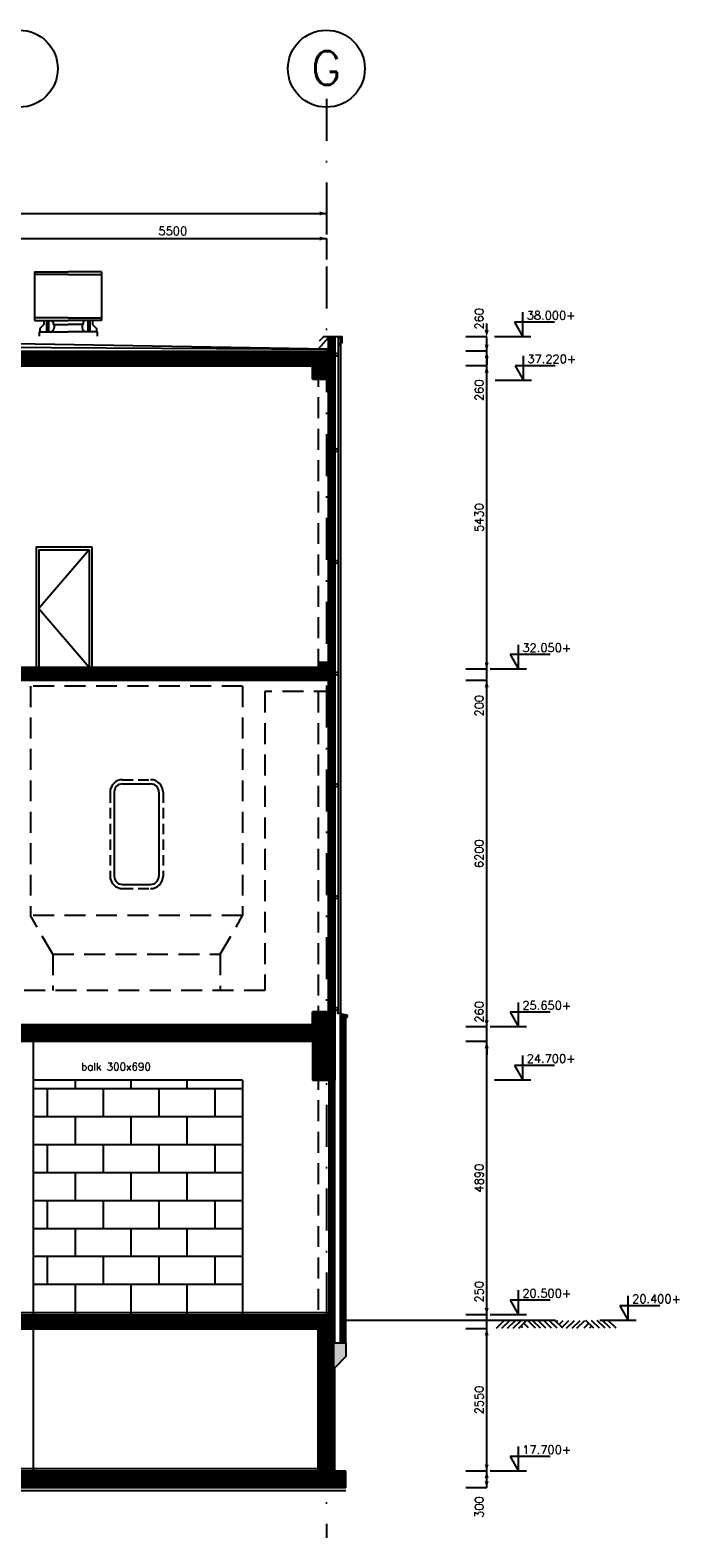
# Model space of a CAD drawing. Extents: x 0 to 118900, y 0 to 84100.
# Tile 26 of 40: x 64822 to 76333, y 21364 to 48343. Entities that reach past the tile are written whole.
import ezdxf
from ezdxf.enums import TextEntityAlignment as Align

# ---------------------------------------------------------------- set-up
doc = ezdxf.new("R2010")
doc.units = 0
doc.header["$LTSCALE"] = 60
doc.header["$MEASUREMENT"] = 0
for name, pattern in [('DASHDOT', [25, 12.5, -6.25, 0, -6.25]), ('HIDDEN', [9.375, 6.25, -3.125]), ('HIDDEN2', [4.6875, 3.125, -1.5625])]:
    doc.linetypes.add(name, pattern=pattern)
doc.layers.get('0').update_dxf_attribs({"linetype": 'CONTINUOUS'})
for name, color, linetype in [('ARCERING', 4, 'CONTINUOUS'), ('BETON', 8, 'CONTINUOUS'), ('CONSTR50', 1, 'CONTINUOUS'), ('HGTMAAT15', 3, 'CONTINUOUS'), ('LAAG18', 3, 'CONTINUOUS'), ('LAAG25', 4, 'CONTINUOUS'), ('LAAG35', 7, 'CONTINUOUS'), ('LAAG50', 1, 'CONTINUOUS'), ('MAAT15', 3, 'CONTINUOUS'), ('MAAT20', 4, 'CONTINUOUS'), ('ME-AFZ-LUCHTSTR', 8, 'CONTINUOUS'), ('ONDERGROND', 8, 'CONTINUOUS'), ('STRAMIEN', 3, 'DASHDOT'), ('TXT15', 3, 'CONTINUOUS')]:
    doc.layers.add(name, color=color, linetype=linetype)
doc.styles.add('ROMANS', font='romans')
doc.styles.get("Standard").update_dxf_attribs({"font": 'simplex'})

# ---------------------------------------------------------------- blocks, each defined once
blk = doc.blocks.new('2MAAIVEL')
at = {"linetype": 'Continuous'}
for points in [[(0, 0), (1.41, 1.41)], [(1, 0), (2.41, 1.41)], [(2, 0), (3.41, 1.41)], [(3, 0), (4.41, 1.41)], [(4, 0), (5.41, 1.41)], [(4.7, 0.08), (4.47, 0.31)], [(5.75, 0.08), (4.85, 0.98)], [(7.02, 0), (5.61, 1.41)], [(7.88, 0), (6.47, 1.41)], [(8.88, 0), (7.47, 1.41)], [(9.88, 0), (8.47, 1.41)], [(10.88, 0), (9.47, 1.41)], [(11.88, 0), (10.47, 1.41)], [(10.72, 1.16), (10.98, 1.41)], [(11.22, 0.66), (11.98, 1.41)], [(11.72, 0.16), (12.98, 1.41)], [(12.56, 0), (13.98, 1.41)], [(13.56, 0), (14.98, 1.41)], [(14.43, 0), (15.84, 1.41)], [(15.7, 0.08), (16.6, 0.98)], [(17.45, 0), (16.03, 1.41)], [(16.75, 0.08), (16.97, 0.31)], [(18.45, 0), (17.03, 1.41)], [(19.45, 0), (18.03, 1.41)], [(20.45, 0), (19.03, 1.41)], [(21.45, 0), (20.03, 1.41)]]:
    blk.add_lwpolyline(points, dxfattribs=at)
blk = doc.blocks.new('ZUHMAAT1')
at = {"layer": 'MAAT20'}
for p, q in [((4.31, 0), (4.31, 2.93)), ((5.26, 0), (0.92, 0)), ((3.3, 1.75), (4.31, 0)), ((8.1, 1.75), (3.3, 1.75))]:
    blk.add_line(p, q, dxfattribs=at)
blk = doc.blocks.new('ZUDIMTUS')
at = {"color": 3}
blk.add_solid([(0, 0), (-800, -240), (-800, 240)], dxfattribs=at)
blk = doc.blocks.new('ZUDIMEND')
blk.add_line((-800, 0), (-1600, 0))
at = {"color": 3}
blk.add_solid([(0, 0), (-800, -240), (-800, 240)], dxfattribs=at)
blk = doc.blocks.new('*X35')
at = {"color": 0}
for p, q in [((48328, 30255), (48518, 30446)), ((48328, 30368), (48406, 30446)), ((48431, 30246), (48631, 30446)), ((48543, 30246), (48743, 30446)), ((48655, 30246), (48855, 30446)), ((48767, 30246), (48967, 30446)), ((48880, 30246), (49080, 30446)), ((48992, 30246), (49192, 30446)), ((49104, 30246), (49304, 30446)), ((49216, 30246), (49416, 30446)), ((49329, 30246), (49529, 30446)), ((49441, 30246), (49641, 30446)), ((49553, 30246), (49753, 30446)), ((49665, 30246), (49865, 30446)), ((49778, 30246), (49978, 30446)), ((49890, 30246), (50090, 30446)), ((50002, 30246), (50202, 30446)), ((50114, 30246), (50314, 30446)), ((50227, 30246), (50427, 30446)), ((50339, 30246), (50539, 30446)), ((50451, 30246), (50651, 30446)), ((50563, 30246), (50763, 30446)), ((50676, 30246), (50876, 30446)), ((50788, 30246), (50988, 30446)), ((50900, 30246), (51100, 30446)), ((51012, 30246), (51212, 30446)), ((51125, 30246), (51325, 30446)), ((51237, 30246), (51437, 30446)), ((51349, 30246), (51549, 30446)), ((51461, 30246), (51661, 30446)), ((51574, 30246), (51774, 30446)), ((51686, 30246), (51886, 30446)), ((51798, 30246), (51998, 30446)), ((51910, 30246), (52110, 30446)), ((52023, 30246), (52223, 30446)), ((52135, 30246), (52335, 30446)), ((52247, 30246), (52447, 30446)), ((52359, 30246), (52559, 30446)), ((52472, 30246), (52672, 30446)), ((52584, 30246), (52784, 30446)), ((52696, 30246), (52896, 30446)), ((52808, 30246), (53008, 30446)), ((52921, 30246), (53121, 30446)), ((53033, 30246), (53233, 30446)), ((53145, 30246), (53345, 30446)), ((53257, 30246), (53457, 30446)), ((53370, 30246), (53570, 30446)), ((53482, 30246), (53682, 30446)), ((53594, 30246), (53794, 30446)), ((53706, 30246), (53906, 30446)), ((53819, 30246), (54019, 30446)), ((53931, 30246), (54131, 30446)), ((54043, 30246), (54243, 30446)), ((54155, 30246), (54355, 30446)), ((54268, 30246), (54468, 30446)), ((54380, 30246), (54580, 30446)), ((54492, 30246), (54692, 30446)), ((54604, 30246), (54804, 30446)), ((54717, 30246), (54917, 30446)), ((54829, 30246), (55029, 30446)), ((54941, 30246), (55141, 30446)), ((55054, 30246), (55254, 30446)), ((55166, 30246), (55366, 30446)), ((55278, 30246), (55478, 30446)), ((55390, 30246), (55590, 30446)), ((55503, 30246), (55703, 30446)), ((55615, 30246), (55815, 30446)), ((55727, 30246), (55927, 30446)), ((55839, 30246), (56039, 30446)), ((55952, 30246), (56152, 30446)), ((56064, 30246), (56264, 30446)), ((56176, 30246), (56376, 30446)), ((56288, 30246), (56488, 30446)), ((56401, 30246), (56601, 30446)), ((56513, 30246), (56713, 30446)), ((56625, 30246), (56825, 30446)), ((56737, 30246), (56937, 30446)), ((56850, 30246), (57050, 30446)), ((56962, 30246), (57162, 30446)), ((57074, 30246), (57274, 30446)), ((57186, 30246), (57386, 30446)), ((57299, 30246), (57499, 30446)), ((57411, 30246), (57611, 30446)), ((57523, 30246), (57723, 30446)), ((57635, 30246), (57835, 30446)), ((57748, 30246), (57948, 30446)), ((57860, 30246), (58060, 30446)), ((57972, 30246), (58172, 30446)), ((58084, 30246), (58284, 30446)), ((58197, 30246), (58397, 30446)), ((58309, 30246), (58509, 30446)), ((58421, 30246), (58621, 30446)), ((58533, 30246), (58733, 30446)), ((58646, 30246), (58846, 30446)), ((58758, 30246), (58958, 30446)), ((58870, 30246), (59070, 30446)), ((58982, 30246), (59182, 30446)), ((59095, 30246), (59295, 30446)), ((59207, 30246), (59407, 30446)), ((59319, 30246), (59519, 30446)), ((59431, 30246), (59631, 30446)), ((59544, 30246), (59744, 30446)), ((59656, 30246), (59856, 30446)), ((59768, 30246), (59968, 30446)), ((59880, 30246), (60080, 30446)), ((59993, 30246), (60193, 30446)), ((60105, 30246), (60305, 30446)), ((60217, 30246), (60417, 30446)), ((60329, 30246), (60529, 30446)), ((60442, 30246), (60642, 30446)), ((60554, 30246), (60754, 30446)), ((60666, 30246), (60866, 30446)), ((60778, 30246), (60978, 30446)), ((60891, 30246), (61091, 30446)), ((61003, 30246), (61203, 30446)), ((61115, 30246), (61315, 30446)), ((61227, 30246), (61427, 30446)), ((61340, 30246), (61540, 30446)), ((61452, 30246), (61652, 30446)), ((61564, 30246), (61764, 30446)), ((61676, 30246), (61876, 30446)), ((61789, 30246), (61989, 30446)), ((61901, 30246), (62101, 30446)), ((62013, 30246), (62213, 30446)), ((62125, 30246), (62325, 30446)), ((62238, 30246), (62438, 30446)), ((62350, 30246), (62550, 30446)), ((62462, 30246), (62662, 30446)), ((62574, 30246), (62774, 30446)), ((62687, 30246), (62887, 30446)), ((62799, 30246), (62999, 30446)), ((62911, 30246), (63111, 30446)), ((63023, 30246), (63223, 30446)), ((63136, 30246), (63336, 30446)), ((63248, 30246), (63448, 30446)), ((63360, 30246), (63560, 30446)), ((63473, 30246), (63673, 30446)), ((63585, 30246), (63785, 30446)), ((63697, 30246), (63897, 30446)), ((63809, 30246), (64009, 30446)), ((63922, 30246), (64122, 30446)), ((64034, 30246), (64234, 30446)), ((64146, 30246), (64346, 30446)), ((64258, 30246), (64458, 30446)), ((64371, 30246), (64571, 30446)), ((64483, 30246), (64683, 30446)), ((64595, 30246), (64795, 30446)), ((64707, 30246), (64907, 30446)), ((64820, 30246), (65020, 30446)), ((64932, 30246), (65132, 30446)), ((65044, 30246), (65244, 30446)), ((65156, 30246), (65356, 30446)), ((65269, 30246), (65469, 30446)), ((65381, 30246), (65581, 30446)), ((65493, 30246), (65693, 30446)), ((65605, 30246), (65805, 30446)), ((65718, 30246), (65918, 30446)), ((65830, 30246), (66030, 30446)), ((65942, 30246), (66142, 30446)), ((66054, 30246), (66254, 30446)), ((66167, 30246), (66367, 30446)), ((66279, 30246), (66479, 30446)), ((66391, 30246), (66591, 30446)), ((66503, 30246), (66703, 30446)), ((66616, 30246), (66816, 30446)), ((66728, 30246), (66928, 30446)), ((66840, 30246), (67040, 30446)), ((66952, 30246), (67152, 30446)), ((67065, 30246), (67265, 30446)), ((67177, 30246), (67377, 30446)), ((67289, 30246), (67489, 30446)), ((67401, 30246), (67601, 30446)), ((67514, 30246), (67714, 30446)), ((67626, 30246), (67826, 30446)), ((67738, 30246), (67938, 30446)), ((67850, 30246), (68050, 30446)), ((67963, 30246), (68163, 30446)), ((68075, 30246), (68275, 30446)), ((68187, 30246), (68387, 30446)), ((68299, 30246), (68499, 30446)), ((68412, 30246), (68612, 30446)), ((68524, 30246), (68724, 30446)), ((68636, 30246), (68836, 30446)), ((68748, 30246), (68948, 30446)), ((68861, 30246), (69061, 30446)), ((68973, 30246), (69173, 30446)), ((69085, 30246), (69285, 30446)), ((69197, 30246), (69397, 30446)), ((69310, 30246), (69510, 30446)), ((69422, 30246), (69622, 30446)), ((69534, 30246), (69734, 30446)), ((69646, 30246), (69846, 30446)), ((69759, 30246), (69928, 30415)), ((69871, 30246), (69928, 30303))]:
    blk.add_line(p, q, dxfattribs=at)
blk = doc.blocks.new('*X36')
at = {"color": 0}
for p, q in [((48328, 42379), (48485, 42536)), ((48328, 42491), (48373, 42536)), ((48397, 42336), (48597, 42536)), ((48509, 42336), (48709, 42536)), ((48622, 42336), (48822, 42536)), ((48734, 42336), (48934, 42536)), ((48846, 42336), (49046, 42536)), ((48958, 42336), (49158, 42536)), ((49071, 42336), (49271, 42536)), ((49183, 42336), (49383, 42536)), ((49295, 42336), (49495, 42536)), ((49408, 42336), (49608, 42536)), ((49520, 42336), (49720, 42536)), ((49632, 42336), (49832, 42536)), ((49744, 42336), (49944, 42536)), ((49857, 42336), (50057, 42536)), ((49969, 42336), (50169, 42536)), ((50081, 42336), (50281, 42536)), ((50193, 42336), (50393, 42536)), ((50306, 42336), (50506, 42536)), ((50418, 42336), (50618, 42536)), ((50530, 42336), (50730, 42536)), ((50642, 42336), (50842, 42536)), ((50755, 42336), (50955, 42536)), ((50867, 42336), (51067, 42536)), ((50979, 42336), (51179, 42536)), ((51091, 42336), (51291, 42536)), ((51204, 42336), (51404, 42536)), ((51316, 42336), (51516, 42536)), ((51428, 42336), (51628, 42536)), ((51540, 42336), (51740, 42536)), ((51653, 42336), (51853, 42536)), ((51765, 42336), (51965, 42536)), ((51877, 42336), (52077, 42536)), ((51989, 42336), (52189, 42536)), ((52102, 42336), (52302, 42536)), ((52214, 42336), (52414, 42536)), ((52326, 42336), (52526, 42536)), ((52438, 42336), (52638, 42536)), ((52551, 42336), (52751, 42536)), ((52663, 42336), (52863, 42536)), ((52775, 42336), (52975, 42536)), ((52887, 42336), (53087, 42536)), ((53000, 42336), (53200, 42536)), ((53112, 42336), (53312, 42536)), ((53224, 42336), (53424, 42536)), ((53336, 42336), (53536, 42536)), ((53449, 42336), (53649, 42536)), ((53561, 42336), (53761, 42536)), ((53673, 42336), (53873, 42536)), ((53785, 42336), (53985, 42536)), ((53898, 42336), (54098, 42536)), ((54010, 42336), (54210, 42536)), ((54122, 42336), (54322, 42536)), ((54234, 42336), (54434, 42536)), ((54347, 42336), (54547, 42536)), ((54459, 42336), (54659, 42536)), ((54571, 42336), (54771, 42536)), ((54683, 42336), (54883, 42536)), ((54796, 42336), (54996, 42536)), ((54908, 42336), (55108, 42536)), ((55020, 42336), (55220, 42536)), ((55132, 42336), (55332, 42536)), ((55245, 42336), (55445, 42536)), ((55357, 42336), (55557, 42536)), ((55469, 42336), (55669, 42536)), ((55581, 42336), (55781, 42536)), ((55694, 42336), (55894, 42536)), ((55806, 42336), (56006, 42536)), ((55918, 42336), (56118, 42536)), ((56030, 42336), (56230, 42536)), ((56143, 42336), (56343, 42536)), ((56255, 42336), (56455, 42536)), ((56367, 42336), (56567, 42536)), ((56479, 42336), (56679, 42536)), ((56592, 42336), (56792, 42536)), ((56704, 42336), (56904, 42536)), ((56816, 42336), (57016, 42536)), ((56928, 42336), (57128, 42536)), ((57041, 42336), (57241, 42536)), ((57153, 42336), (57353, 42536)), ((57265, 42336), (57465, 42536)), ((57377, 42336), (57577, 42536)), ((57490, 42336), (57690, 42536)), ((57602, 42336), (57802, 42536)), ((57714, 42336), (57914, 42536)), ((57826, 42336), (58026, 42536)), ((57939, 42336), (58139, 42536)), ((58051, 42336), (58251, 42536)), ((58163, 42336), (58363, 42536)), ((58276, 42336), (58476, 42536)), ((58388, 42336), (58588, 42536)), ((58500, 42336), (58700, 42536)), ((58612, 42336), (58812, 42536)), ((58725, 42336), (58925, 42536)), ((58837, 42336), (59037, 42536)), ((58949, 42336), (59149, 42536)), ((59061, 42336), (59261, 42536)), ((59174, 42336), (59374, 42536)), ((59286, 42336), (59486, 42536)), ((59398, 42336), (59598, 42536)), ((59510, 42336), (59710, 42536)), ((59623, 42336), (59823, 42536)), ((59735, 42336), (59935, 42536)), ((59847, 42336), (60047, 42536)), ((59959, 42336), (60159, 42536)), ((60072, 42336), (60272, 42536)), ((60184, 42336), (60384, 42536)), ((60296, 42336), (60496, 42536)), ((60408, 42336), (60608, 42536)), ((60521, 42336), (60721, 42536)), ((60633, 42336), (60833, 42536)), ((60745, 42336), (60945, 42536)), ((60857, 42336), (61057, 42536)), ((60970, 42336), (61170, 42536)), ((61082, 42336), (61282, 42536)), ((61194, 42336), (61394, 42536)), ((61306, 42336), (61506, 42536)), ((61419, 42336), (61619, 42536)), ((61531, 42336), (61731, 42536)), ((61643, 42336), (61843, 42536)), ((61755, 42336), (61955, 42536)), ((61868, 42336), (62068, 42536)), ((61980, 42336), (62180, 42536)), ((62092, 42336), (62292, 42536)), ((62204, 42336), (62404, 42536)), ((62317, 42336), (62517, 42536)), ((62429, 42336), (62629, 42536)), ((62541, 42336), (62741, 42536)), ((62653, 42336), (62853, 42536)), ((62766, 42336), (62966, 42536)), ((62878, 42336), (63078, 42536)), ((62990, 42336), (63190, 42536)), ((63102, 42336), (63302, 42536)), ((63215, 42336), (63415, 42536)), ((63327, 42336), (63527, 42536)), ((63439, 42336), (63639, 42536)), ((63551, 42336), (63751, 42536)), ((63664, 42336), (63864, 42536)), ((63776, 42336), (63976, 42536)), ((63888, 42336), (64088, 42536)), ((64000, 42336), (64200, 42536)), ((64113, 42336), (64313, 42536)), ((64225, 42336), (64425, 42536)), ((64337, 42336), (64537, 42536)), ((64449, 42336), (64649, 42536)), ((64562, 42336), (64762, 42536)), ((64674, 42336), (64874, 42536)), ((64786, 42336), (64986, 42536)), ((64898, 42336), (65098, 42536)), ((65011, 42336), (65211, 42536)), ((65123, 42336), (65323, 42536)), ((65235, 42336), (65435, 42536)), ((65347, 42336), (65547, 42536)), ((65460, 42336), (65660, 42536)), ((65572, 42336), (65772, 42536)), ((65684, 42336), (65884, 42536)), ((65796, 42336), (65996, 42536)), ((65909, 42336), (66109, 42536)), ((66021, 42336), (66221, 42536)), ((66133, 42336), (66333, 42536)), ((66245, 42336), (66445, 42536)), ((66358, 42336), (66558, 42536)), ((66470, 42336), (66670, 42536)), ((66582, 42336), (66782, 42536)), ((66694, 42336), (66894, 42536)), ((66807, 42336), (67007, 42536)), ((66919, 42336), (67119, 42536)), ((67031, 42336), (67231, 42536)), ((67144, 42336), (67344, 42536)), ((67256, 42336), (67456, 42536)), ((67368, 42336), (67568, 42536)), ((67480, 42336), (67680, 42536)), ((67593, 42336), (67793, 42536)), ((67705, 42336), (67905, 42536)), ((67817, 42336), (68017, 42536)), ((67929, 42336), (68129, 42536)), ((68042, 42336), (68242, 42536)), ((68154, 42336), (68354, 42536)), ((68266, 42336), (68466, 42536)), ((68378, 42336), (68578, 42536)), ((68491, 42336), (68691, 42536)), ((68603, 42336), (68803, 42536)), ((68715, 42336), (68915, 42536)), ((68827, 42336), (69027, 42536)), ((68940, 42336), (69140, 42536)), ((69052, 42336), (69252, 42536)), ((69164, 42336), (69364, 42536)), ((69276, 42336), (69476, 42536)), ((69389, 42336), (69589, 42536)), ((69501, 42336), (69701, 42536)), ((69613, 42336), (69813, 42536)), ((69725, 42336), (69925, 42536)), ((69838, 42336), (69928, 42426))]:
    blk.add_line(p, q, dxfattribs=at)

msp = doc.modelspace()

# ---------------------------------------------------------------- linework, layer by layer
at = {"layer": 'BETON', "color": 4}
for points, const_width in [([(70218, 42836), (70218, 37036)], 120), ([(70218, 36706), (70218, 30776)], 120), ([(70428, 24856), (70428, 30716)], 100), ([(70228, 25356), (70228, 29556)], 100)]:
    msp.add_lwpolyline(points, dxfattribs=dict(at, const_width=const_width))
at = {"layer": 'BETON'}
for points, const_width in [([(48328, 42466), (69928, 42466)], 260), ([(69878, 42346), (70158, 42346)], 500), ([(70128, 37036), (70128, 36706)], 300), ([(70278, 36806), (47978, 36806)], 200), ([(70078, 30776), (70078, 29556)], 400), ([(69878, 30376), (48378, 30376)], 260), ([(70128, 24856), (70128, 25356)], 300), ([(61678, 25231), (69978, 25231)], 250), ([(70128, 22556), (70128, 25106)], 300), ([(70478, 22406), (47778, 22406)], 300)]:
    msp.add_lwpolyline(points, dxfattribs=dict(at, const_width=const_width))
msp.add_solid([(70478, 24856), (70278, 24856), (70478, 24606), (70278, 24406)], dxfattribs=at)
at = {"layer": 'CONSTR50'}
for p, q in [((48098, 42596), (70158, 42596)), ((48328, 42536), (69928, 42536)), ((65128, 42336), (65128, 42536)), ((66328, 42336), (66328, 42536)), ((67528, 42336), (67528, 42536)), ((68728, 42336), (68728, 42536)), ((69928, 42336), (69928, 42536)), ((70158, 42096), (70158, 42596)), ((48328, 42336), (69928, 42336)), ((69878, 42096), (69878, 42336)), ((69878, 42096), (70158, 42096)), ((69978, 37036), (70278, 37036)), ((69978, 37036), (69978, 36906)), ((70278, 37036), (70278, 36706)), ((70278, 36706), (47978, 36706)), ((48278, 36906), (69978, 36906)), ((70278, 30776), (69878, 30776)), ((69878, 30506), (69878, 30776)), ((70278, 30776), (70278, 29556)), ((69878, 30506), (48378, 30506)), ((69928, 30446), (48328, 30446)), ((69928, 30246), (48328, 30246)), ((65128, 30246), (65128, 30446)), ((66328, 30246), (66328, 30446)), ((67528, 30246), (67528, 30446)), ((68728, 30246), (68728, 30446)), ((69878, 30246), (69878, 29556)), ((69928, 30246), (69928, 30446)), ((69878, 29556), (70278, 29556)), ((61678, 25356), (70278, 25356)), ((61678, 25106), (69978, 25106)), ((69978, 22556), (69978, 25106)), ((70278, 24856), (70278, 25356)), ((70278, 24856), (70478, 24856)), ((70478, 24606), (70278, 24406)), ((70278, 22556), (70278, 24406)), ((69978, 22556), (48278, 22556)), ((70478, 22556), (70278, 22556)), ((70478, 22256), (70478, 22556)), ((70478, 22256), (47778, 22256))]:
    msp.add_line(p, q, dxfattribs=at)
at = {"layer": 'LAAG18'}
for p, q in [((70338, 42836), (70338, 30755)), ((70338, 42836), (70378, 42836)), ((70378, 42836), (70378, 30755)), ((70332, 30747), (70332, 30784)), ((70506, 30719), (70332, 30747)), ((70378, 30755), (70338, 30755)), ((70485, 30679), (70506, 30679)), ((70506, 30679), (70506, 30719))]:
    msp.add_line(p, q, dxfattribs=at)
for points in [[(70378, 42696), (70378, 42756), (70408, 42756), (70408, 42856), (70074, 42856), (69998, 42779)], [(70281, 42587), (70281, 42569), (70336, 42556), (70336, 42520), (70281, 42499), (70281, 42481)], [(70281, 40879), (70281, 40861), (70336, 40848), (70336, 40812), (70281, 40792), (70281, 40773)], [(65878, 39046), (64978, 37996), (65878, 36946)], [(70281, 38879), (70281, 38861), (70336, 38848), (70336, 38812), (70281, 38792), (70281, 38773)], [(70281, 36879), (70281, 36861), (70336, 36848), (70336, 36812), (70281, 36792), (70281, 36773)], [(70281, 34879), (70281, 34861), (70336, 34848), (70336, 34812), (70281, 34792), (70281, 34773)], [(70281, 32879), (70281, 32861), (70336, 32848), (70336, 32812), (70281, 32792), (70281, 32773)], [(70281, 30879), (70281, 30861), (70336, 30848), (70336, 30812), (70281, 30792), (70281, 30773)]]:
    msp.add_lwpolyline(points, dxfattribs=at)
at = {"layer": 'LAAG25'}
for p, q in [((59128, 42696), (70128, 42636)), ((70158, 42836), (69978, 42636)), ((64928, 39096), (65928, 39096)), ((64978, 39046), (65878, 39046)), ((48278, 36946), (69978, 36946)), ((66478, 34856), (66978, 34856)), ((66328, 34706), (66328, 33206)), ((67128, 34706), (67128, 33206)), ((66478, 33056), (66978, 33056)), ((69878, 30546), (48378, 30546)), ((64878, 30246), (64878, 25356)), ((68628, 29556), (64878, 29556)), ((68628, 29556), (68628, 25356)), ((61678, 25396), (70178, 25396)), ((64878, 25106), (64878, 22556)), ((74234, 25256), (70478, 25256)), ((69978, 22596), (48278, 22596)), ((70478, 22206), (47778, 22206))]:
    msp.add_line(p, q, dxfattribs=at)
at = {"layer": 'LAAG25', "linetype": 'HIDDEN'}
for p, q in [((69978, 42336), (69978, 37036)), ((64828, 36606), (64828, 32498)), ((68628, 36606), (64828, 36606)), ((68628, 36606), (68628, 32498)), ((69028, 36506), (69028, 31156)), ((70278, 36506), (69028, 36506)), ((69978, 36506), (69978, 25356)), ((65228, 31806), (64828, 32498)), ((68628, 32498), (64828, 32498)), ((68228, 31806), (68628, 32498)), ((65228, 31806), (65228, 31156)), ((65228, 31806), (68228, 31806)), ((68228, 31806), (68228, 31156)), ((69028, 31156), (60628, 31156))]:
    msp.add_line(p, q, dxfattribs=at)
at = {"layer": 'LAAG25', "linetype": 'Continuous'}
for p, q in [((64928, 39096), (64928, 36946)), ((64978, 39046), (64978, 36946)), ((65878, 39046), (65878, 36946)), ((65928, 39096), (65928, 36946))]:
    msp.add_line(p, q, dxfattribs=at)
at = {"layer": 'LAAG25', "linetype": 'HIDDEN2'}
for p, q in [((66478, 34931), (66978, 34931)), ((66253, 34706), (66253, 33206)), ((67203, 34706), (67203, 33206)), ((66478, 32981), (66978, 32981)), ((69978, 30056), (70278, 30056))]:
    msp.add_line(p, q, dxfattribs=at)
at = {"layer": 'LAAG25'}
for centre, radius, start, end in [((66478, 34706), 225, 90, 180), ((66478, 34706), 150, 90, 180), ((66978, 34706), 225, 0, 90), ((66978, 34706), 150, 0, 90), ((66478, 33206), 225, 180, 270), ((66478, 33206), 150, 180, 270), ((66978, 33206), 225, 270, 0), ((66978, 33206), 150, 270, 0)]:
    msp.add_arc(centre, radius, start, end, dxfattribs=at)
at = {"layer": 'LAAG35'}
for p, q in [((70158, 42836), (70158, 37036)), ((70158, 42836), (70278, 42836)), ((70278, 42836), (70278, 37036)), ((70158, 41706), (70278, 41706)), ((70158, 39306), (70278, 39306)), ((70158, 36706), (70158, 30776)), ((70278, 36706), (70278, 30776)), ((70158, 35306), (70278, 35306)), ((70158, 32906), (70278, 32906)), ((70378, 30716), (70478, 30716)), ((70378, 24856), (70378, 30716)), ((70378, 30716), (70478, 30716)), ((70478, 24856), (70478, 30716)), ((70178, 25356), (70178, 29556)), ((70278, 25356), (70278, 29556))]:
    msp.add_line(p, q, dxfattribs=at)
at = {"layer": 'LAAG50'}
msp.add_line((70478, 24856), (70478, 24606), dxfattribs=at)
at = {"layer": 'MAAT15'}
for p, q in [((48128, 45064), (70128, 45064)), ((70128, 45064), (70128, 44689)), ((64628, 44614), (70128, 44614)), ((70128, 44614), (70128, 44239)), ((72999, 42856), (72624, 42856)), ((72999, 42596), (72999, 42856)), ((72999, 42596), (72624, 42596)), ((72999, 42596), (72624, 42596)), ((72999, 42336), (72999, 42596)), ((72999, 42336), (72624, 42336)), ((72999, 36906), (72999, 42336)), ((72999, 36906), (72624, 36906)), ((72999, 36706), (72624, 36706)), ((72999, 36706), (72999, 36906)), ((72999, 30506), (72999, 36706)), ((72999, 30506), (72624, 30506)), ((72999, 30246), (72999, 30506)), ((72999, 30246), (72624, 30246)), ((72999, 30246), (72624, 30246)), ((72999, 25356), (72999, 30246)), ((72999, 25356), (72624, 25356)), ((72999, 25106), (72624, 25106)), ((72999, 25106), (72999, 25356)), ((72999, 22556), (72999, 25106)), ((72999, 22556), (72624, 22556)), ((72999, 22256), (72999, 22556)), ((72999, 22256), (72624, 22256))]:
    msp.add_line(p, q, dxfattribs=at)
at = {"layer": 'ME-AFZ-LUCHTSTR'}
for p, q in [((64903, 44020), (64903, 43145)), ((64903, 44020), (65503, 44020)), ((66103, 44020), (65503, 44020)), ((66103, 44020), (66103, 43145)), ((65503, 43972), (64886, 43972)), ((65503, 43972), (66120, 43972)), ((65503, 43193), (64886, 43193)), ((65503, 43193), (66120, 43193)), ((64903, 43145), (65503, 43145)), ((64986, 42945), (65503, 42945)), ((64986, 42945), (64986, 42870)), ((65068, 43078), (64995, 43006)), ((64995, 43006), (64995, 42945)), ((65068, 43145), (65068, 43078)), ((65117, 43145), (65117, 42945)), ((65142, 43145), (65142, 42945)), ((65151, 43145), (65151, 42945)), ((65232, 43117), (65232, 43073)), ((65232, 43073), (65503, 43073)), ((65251, 43073), (65251, 43017)), ((66103, 43145), (65503, 43145)), ((65775, 43073), (65503, 43073)), ((66020, 42945), (65503, 42945)), ((65755, 43073), (65755, 43017)), ((65775, 43117), (65775, 43073)), ((65856, 43145), (65856, 42945)), ((65864, 43145), (65864, 42945)), ((65890, 43145), (65890, 42945)), ((65939, 43145), (65939, 43078)), ((65939, 43078), (66011, 43006)), ((66011, 43006), (66011, 42945)), ((66020, 42945), (66020, 42870))]:
    msp.add_line(p, q, dxfattribs=at)
for centre, radius, start, end in [((65179, 43017), 72.4, 278.9397, 0), ((65203, 43117), 28.6, 0, 89.5029), ((65828, 43017), 72.4, 180, 261.0603), ((65803, 43117), 28.6, 90.4971, 180)]:
    msp.add_arc(centre, radius, start, end, dxfattribs=at)
at = {"layer": 'ONDERGROND'}
for p, q in [((70158, 42636), (59128, 42826)), ((65628, 29556), (65628, 29396)), ((66628, 29556), (66628, 29396)), ((67628, 29556), (67628, 29396)), ((68628, 29396), (64878, 29396)), ((65128, 29396), (65128, 28896)), ((66128, 29396), (66128, 28896)), ((67128, 29396), (67128, 28896)), ((68128, 29396), (68128, 28896)), ((68628, 28896), (64878, 28896)), ((65628, 28896), (65628, 28396)), ((66628, 28896), (66628, 28396)), ((67628, 28896), (67628, 28396)), ((68628, 28396), (64878, 28396)), ((65128, 28396), (65128, 27896)), ((66128, 28396), (66128, 27896)), ((67128, 28396), (67128, 27896)), ((68128, 28396), (68128, 27896)), ((68628, 27896), (64878, 27896)), ((65628, 27896), (65628, 27396)), ((66628, 27896), (66628, 27396)), ((67628, 27896), (67628, 27396)), ((68628, 27396), (64878, 27396)), ((65128, 27396), (65128, 26896)), ((66128, 27396), (66128, 26896)), ((67128, 27396), (67128, 26896)), ((68128, 27396), (68128, 26896)), ((68628, 26896), (64878, 26896)), ((65628, 26896), (65628, 26396)), ((66628, 26896), (66628, 26396)), ((67628, 26896), (67628, 26396)), ((68628, 26396), (64878, 26396)), ((65128, 26396), (65128, 25896)), ((66128, 26396), (66128, 25896)), ((67128, 26396), (67128, 25896)), ((68128, 26396), (68128, 25896)), ((68628, 25896), (64878, 25896)), ((65628, 25896), (65628, 25356)), ((66628, 25896), (66628, 25356)), ((67628, 25896), (67628, 25356))]:
    msp.add_line(p, q, dxfattribs=at)
at = {"layer": 'STRAMIEN'}
msp.add_line((70128, 47115), (70128, 21364), dxfattribs=at)
at = {"layer": 'STRAMIEN', "linetype": 'Continuous'}
for centre in [(64628, 47654), (70128, 47654)]:
    msp.add_circle(centre, 689, dxfattribs=at)

# ---------------------------------------------------------------- block references
at = {"layer": 'ARCERING'}
msp.add_blockref('*X36', (0, 0), dxfattribs=at)
at = {"layer": 'ARCERING', "color": 3}
msp.add_blockref('*X35', (0, 0), dxfattribs=at)
at = {"layer": 'HGTMAAT15', "xscale": 150, "yscale": 150, "zscale": 150}
for p in [(73001, 42856), (73013, 42076), (72923, 36906), (72923, 30506), (73001, 29556), (72923, 25356), (74887, 25256), (72923, 22556)]:
    msp.add_blockref('ZUHMAAT1', p, dxfattribs=at)
at = {"layer": 'LAAG25', "xscale": 100, "yscale": 100, "zscale": 100}
msp.add_blockref('2MAAIVEL', (73173, 25114), dxfattribs=at)
at = {"layer": 'MAAT15', "xscale": 0.15, "yscale": 0.15, "zscale": 0.15}
for p in [(70128, 45064), (70128, 44614)]:
    msp.add_blockref('ZUDIMTUS', p, dxfattribs=at)
for name, p, rotation in [('ZUDIMEND', (72999, 42856), 270), ('ZUDIMEND', (72999, 42596), 270), ('ZUDIMEND', (72999, 42596), 90), ('ZUDIMTUS', (72999, 42336), 90), ('ZUDIMTUS', (72999, 36906), 270), ('ZUDIMTUS', (72999, 36706), 90), ('ZUDIMTUS', (72999, 30506), 270), ('ZUDIMTUS', (72999, 30246), 90), ('ZUDIMEND', (72999, 30246), 90), ('ZUDIMTUS', (72999, 25356), 270), ('ZUDIMTUS', (72999, 25106), 90), ('ZUDIMTUS', (72999, 22556), 270), ('ZUDIMTUS', (72999, 22556), 90), ('ZUDIMTUS', (72999, 22256), 270)]:
    msp.add_blockref(name, p, dxfattribs=dict(at, rotation=rotation))

# ---------------------------------------------------------------- texts
at = {"layer": 'HGTMAAT15', "style": 'ROMANS'}
for s, p in [('38.000+', (73716, 43166)), ('24.700+', (73716, 29866)), ('20.400+', (75603, 25566))]:
    msp.add_text(s, height=150, dxfattribs=at).set_placement(p)
at = {"layer": 'HGTMAAT15'}
for s, p in [('37.220+', (73728, 42386)), ('32.050+', (73638, 37216)), ('25.650+', (73638, 30816)), ('20.500+', (73638, 25666)), ('17.700+', (73638, 22866))]:
    msp.add_text(s, height=150, dxfattribs=at).set_placement(p)
at = {"layer": 'LAAG50', "style": 'ROMANS'}
msp.add_text('G', height=600, dxfattribs=at).set_placement((69855, 47366))
at = {"layer": 'MAAT15', "style": 'ROMANS'}
msp.add_text('5500', height=150, dxfattribs=at).set_placement((67378, 44674), align=Align.CENTER)
at = {"layer": 'MAAT15'}
for s, p in [('260', (72939, 43178)), ('260', (72939, 41899)), ('5430', (72939, 39621)), ('200', (72939, 36254)), ('6200', (72939, 33606)), ('260', (72939, 30775)), ('4890', (72939, 27801)), ('250', (72939, 25768)), ('2550', (72939, 23831)), ('300', (72939, 21915))]:
    msp.add_text(s, height=150, rotation=90, dxfattribs=at).set_placement(p, align=Align.CENTER)
at = {"layer": 'TXT15'}
msp.add_text('balk 300x690', height=135, dxfattribs=at).set_placement((65735, 29727))

doc.saveas('drawing.dxf')
